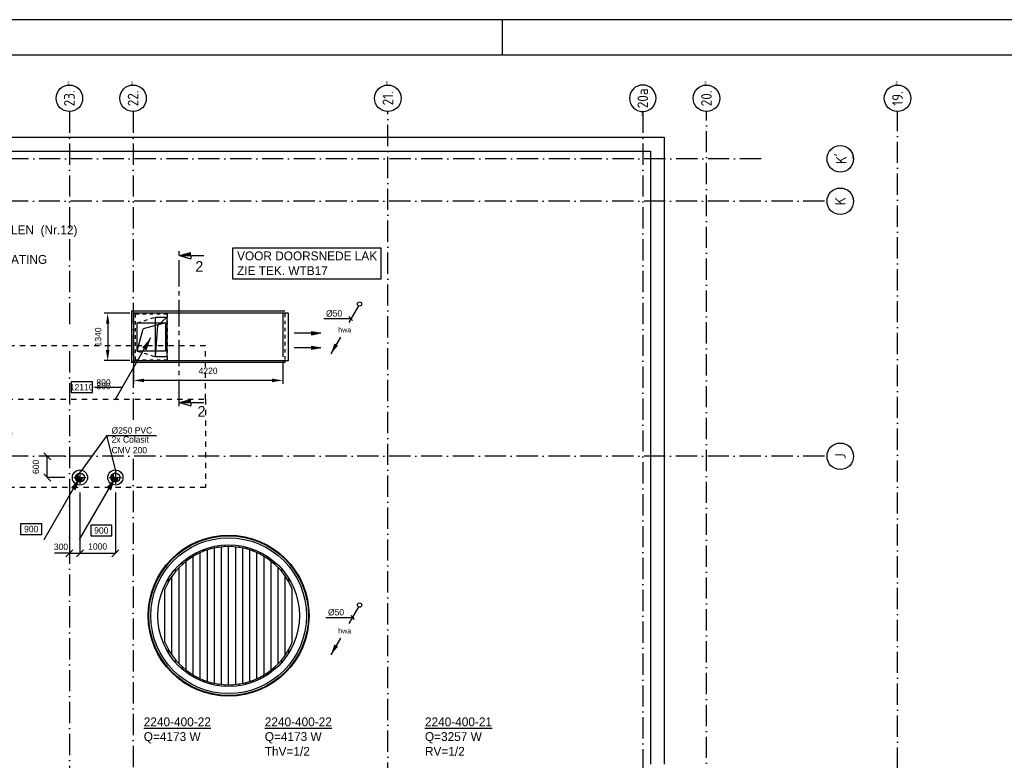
# Model space of a CAD drawing. Extents: x -1448 to 118900, y -195097 to 442500.
# Tile 102 of 103: x 63262 to 91081, y 421589 to 442500. Entities that reach past the tile are written whole.
import ezdxf
from ezdxf.enums import TextEntityAlignment as Align

# ---------------------------------------------------------------- set-up
doc = ezdxf.new("R2010")
doc.units = 0
doc.header["$LTSCALE"] = 100
for name, pattern in [('CENTER2', [11.25, 7.5, -1.25, 1.25, -1.25]), ('CENTER4', [5, 3.125, -0.625, 0.625, -0.625]), ('DASHDOT', [9, 6, -1.5, 0, -1.5]), ('DASHED', [3, 1.5, -1.5]), ('HIDDEN', [2, 1, -1]), ('HIDDEN2', [4.7625, 3.175, -1.5875]), ('LURETOUR', [6, 4, -2])]:
    doc.linetypes.add(name, pattern=pattern)
doc.layers.get('0').update_dxf_attribs({"linetype": 'CONTINUOUS'})
doc.layers.get('DEFPOINTS').update_dxf_attribs({"linetype": 'CONTINUOUS'})
for name, color, linetype in [('00KAD025', 2, 'CONTINUOUS'), ('00KAD070', 5, 'CONTINUOUS'), ('AL$1----_ALGEMEEN', 7, 'CONTINUOUS'), ('AL$7----_STRAMIEN', 1, 'DASHDOT'), ('AL27----_DAKEN', 7, 'CONTINUOUS'), ('ALN-----_BLOCKNAAM', 2, 'CONTINUOUS'), ('BL$2----', 7, 'CONTINUOUS'), ('BL$4----', 7, 'CONTINUOUS'), ('DOORSNEDE', 1, 'CONTINUOUS'), ('OL59----_WTBINST', 7, 'CONTINUOUS'), ('WI561---', 1, 'CONTINUOUS'), ('WL521---', 4, 'CONTINUOUS'), ('WL570---', 3, 'CONTINUOUS'), ('WL570---_HARTLIJN', 1, 'CONTINUOUS'), ('WL570---_RETOUR', 3, 'CONTINUOUS'), ('WL570---_TOEVOER', 3, 'CONTINUOUS'), ('WM561---', 1, 'CONTINUOUS'), ('WM570---', 1, 'CONTINUOUS')]:
    doc.layers.add(name, color=color, linetype=linetype)
doc.styles.add('BURO-018', font='BUROFONT.shx', dxfattribs={"height": 180})
doc.styles.add('BURO-025', font='BUROFONT.shx', dxfattribs={"height": 250})
doc.styles.add('BURO-050', font='BUROFONT.shx', dxfattribs={"height": 500})
doc.styles.get("Standard").update_dxf_attribs({"font": 'ISOCP'})
doc.dimstyles.new('CEES', dxfattribs={"dimscale": 100, "dimtxt": 3, "dimasz": 3, "dimexe": 1, "dimexo": 1, "dimgap": 1.5, "dimtad": 0, "dimdec": 0, "dimzin": 0, "dimtxsty": 'BURO-018', "dimcen": -3, "dimdle": 1.25, "dimclrd": 1, "dimclre": 1, "dimclrt": 1, "dimazin": 3, "dimtfac": 0.75, "dimtdec": 0, "dimtofl": 0, "dimtmove": 0, "dimatfit": 3, "dimtvp": 1.5, "dimtolj": 1, "dimtzin": 0})
doc.dimstyles.new('STABICAD', dxfattribs={"dimscale": 100, "dimtxt": 1.8, "dimasz": 0, "dimexe": 0, "dimexo": 2.5, "dimgap": 1.5, "dimtad": 0, "dimdec": 0, "dimzin": 0, "dimtxsty": 'BURO-018', "dimtsz": 1, "dimcen": -3, "dimazin": 3, "dimtfac": 1, "dimtofl": 0, "dimtmove": 0, "dimatfit": 3, "dimtvp": 1.055556, "dimtolj": 1, "dimtzin": 0})

# ---------------------------------------------------------------- blocks, each defined once
blk = doc.blocks.new('A0-HOR')
at = {"layer": '00KAD025', "linetype": 'CONTINUOUS'}
for p, q in [((1189, 841), (0, 841)), ((769, 831), (769, 841))]:
    blk.add_line(p, q, dxfattribs=at)
at = {"layer": '00KAD070', "linetype": 'CONTINUOUS'}
blk.add_line((1179, 831), (10, 831), dxfattribs=at)
blk = doc.blocks.new('1011')
at = {"layer": 'AL$7----_STRAMIEN', "color": 7, "linetype": 'CONTINUOUS'}
blk.add_circle((-750, 0), 750, dxfattribs=at)
at = {"layer": 'ALN-----_BLOCKNAAM', "linetype": 'CONTINUOUS'}
blk.add_text('1011', height=100, dxfattribs=at).set_placement((0, 0))
blk = doc.blocks.new('1010')
at = {"layer": 'AL$7----_STRAMIEN', "color": 7, "linetype": 'CONTINUOUS'}
blk.add_circle((0, 750), 750, dxfattribs=at)
at = {"layer": 'ALN-----_BLOCKNAAM', "linetype": 'CONTINUOUS'}
blk.add_text('1010', height=100, dxfattribs=at).set_placement((0, 0))
blk = doc.blocks.new('LU-1-KI2')
at = {"color": 0, "linetype": 'CONTINUOUS'}
blk.add_circle((0, 0), 0.5, dxfattribs=at)
for centre, start, end in [((0.1, 0.01), 122.9221, 266.9628), ((0.19, 0.04), 151.6522, 263.7819), ((0.28, 0.08), 174.6069, 260.2716), ((0.35, 0.15), 192.3501, 256.1233), ((0.42, 0.22), 206.1028, 250.6419)]:
    blk.add_arc(centre, 0.5, start, end, dxfattribs=at)
at = {"layer": 'WL570---_HARTLIJN', "linetype": 'CENTER4'}
for p, q in [((-0.7, 0), (0.7, 0)), ((0, 0.7), (0, -0.7))]:
    blk.add_line(p, q, dxfattribs=at)
at = {"layer": 'WL570---_HARTLIJN', "color": 0, "linetype": 'CONTINUOUS'}
for centre, start, end in [((0, 0.25), 90, 270), ((0, -0.25), 270, 90)]:
    blk.add_arc(centre, 0.25, start, end, dxfattribs=at)
blk = doc.blocks.new('*D23')
at = {"layer": 'DEFPOINTS', "color": 0}
for p in [(64040, 430173), (64790, 430173), (64790, 429573)]:
    blk.add_point(p, dxfattribs=at)
at = {"layer": 'WM561---', "color": 0}
for p, q in [((64140, 430073), (63940, 430273)), ((64540, 430173), (64040, 430173)), ((64040, 429573), (64040, 430173)), ((64140, 429473), (63940, 429673)), ((64540, 429573), (64040, 429573))]:
    blk.add_line(p, q, dxfattribs=at)
at = {"layer": 'WM561---', "color": 0, "insert": (63721, 429873), "char_height": 180, "attachment_point": 5, "rotation": 90, "style": 'BURO-018'}
blk.add_mtext('\\A1;600', dxfattribs=at)
blk = doc.blocks.new('*D24')
at = {"layer": 'DEFPOINTS', "color": 0}
for p in [(64965, 429398), (65965, 429398), (65965, 427436)]:
    blk.add_point(p, dxfattribs=at)
at = {"layer": 'WM561---', "color": 0}
for p, q in [((64965, 429148), (64965, 427436)), ((65965, 429148), (65965, 427436)), ((64865, 427336), (65065, 427536)), ((64965, 427436), (65965, 427436)), ((65865, 427336), (66065, 427536))]:
    blk.add_line(p, q, dxfattribs=at)
at = {"layer": 'WM561---', "color": 0, "insert": (65465, 427626), "char_height": 180, "attachment_point": 5, "style": 'BURO-018'}
blk.add_mtext('\\A1;1000', dxfattribs=at)
blk = doc.blocks.new('*D25')
at = {"layer": 'DEFPOINTS', "color": 0}
for p in [(64665, 429398), (64965, 429398), (64965, 427436)]:
    blk.add_point(p, dxfattribs=at)
at = {"layer": 'WM561---', "color": 0}
for p, q in [((64665, 429148), (64665, 427436)), ((64965, 429148), (64965, 427436)), ((64565, 427336), (64765, 427536)), ((64665, 427436), (64965, 427436)), ((64865, 427336), (65065, 427536))]:
    blk.add_line(p, q, dxfattribs=at)
at = {"layer": 'WM561---', "color": 0, "insert": (64429, 427617), "char_height": 180, "attachment_point": 5, "style": 'BURO-018'}
blk.add_mtext('\\A1;300', dxfattribs=at)
blk = doc.blocks.new('LU-PIJL1')
at = {"color": 0, "linetype": 'CONTINUOUS'}
blk.add_line((0, 0), (10.12, 17.54), dxfattribs=at)
blk.add_lwpolyline([(10.12, 17.54, 0, 1.5, 0), (8.25, 14.29, 1.5, 1.5, 0)], format="xyseb", dxfattribs=at)
blk = doc.blocks.new('LU-ORND')
at = {"color": 0, "linetype": 'CONTINUOUS'}
for p, q in [((-3, 1.5), (-3, -1.5)), ((3, 1.5), (-3, 1.5)), ((3, -1.5), (3, 1.5)), ((-3, -1.5), (3, -1.5))]:
    blk.add_line(p, q, dxfattribs=at)
blk = doc.blocks.new('LDV2')
at = {"color": 0, "linetype": 'CONTINUOUS'}
for p, q in [((-0.25, -0.43), (-2.5, -4.33)), ((-4.5, -7.79), (-6.75, -11.69))]:
    blk.add_line(p, q, dxfattribs=at)
blk.add_lwpolyline([(-6.75, -11.69, 0, 1, 0), (-5.5, -9.53, 1, 1, 0)], format="xyseb", dxfattribs=at)
blk.add_circle((0, 0), 0.5, dxfattribs=at)
at = {"color": 0, "linetype": 'CONTINUOUS', "style": 'BURO-018'}
blk.add_attdef('LD_TEXT1', text='', height=1.8, dxfattribs=at).set_placement((-3.5, -6.06), align=Align.MIDDLE)
blk = doc.blocks.new('CVRINFO2')
at = {"color": 0, "linetype": 'CONTINUOUS', "style": 'BURO-025'}
for tag, p in [('CV_TEXT125', (0, 0)), ('CV_TEXT225', (0, -4.17)), ('CV_TEXT325', (0, -8.33)), ('CV_TEXT425', (0, -12.5))]:
    blk.add_attdef(tag, p, '', height=2.5, dxfattribs=at)
blk = doc.blocks.new('LU-2-KUZ')
at = {"color": 0, "linetype": 'HIDDEN2'}
for p, q in [((-0.5, 0.5), (0.5, 0.5)), ((-0.5, -0.5), (-0.5, 0.5)), ((0.5, 0.5), (-0.289, 0.289)), ((0.5, 0.5), (0.5, -0.5)), ((-0.5, -0.5), (-0.289, 0.289)), ((0.5, -0.5), (-0.5, -0.5))]:
    blk.add_line(p, q, dxfattribs=at)
blk = doc.blocks.new('LU-PIJL7')
at = {"color": 0, "linetype": 'CONTINUOUS'}
for p, q in [((0, 0), (-15, 0)), ((-5, -1), (-5, 1)), ((-5, 1), (0, 0)), ((0, 0), (-5, -1))]:
    blk.add_line(p, q, dxfattribs=at)
blk.add_solid([(-5, 1), (-5, -1), (0, 0)], dxfattribs=at)
blk = doc.blocks.new('*D222')
at = {"color": 1, "linetype": 'BYBLOCK'}
for p, q in [((66475, 432864), (66475, 432215)), ((70695, 432879), (70695, 432215)), ((70395, 432315), (66775, 432315))]:
    blk.add_line(p, q, dxfattribs=at)
for points in [[(66775, 432365), (66775, 432265), (66475, 432315)], [(70395, 432365), (70395, 432265), (70695, 432315)]]:
    blk.add_solid(points, dxfattribs=at)
at = {"layer": 'DEFPOINTS', "color": 0, "linetype": 'BYBLOCK'}
for p in [(66475, 432964), (70695, 432979), (66475, 432315)]:
    blk.add_point(p, dxfattribs=at)
at = {"color": 1, "linetype": 'BYBLOCK', "insert": (68585, 432585), "char_height": 180, "attachment_point": 5, "style": 'BURO-018'}
blk.add_mtext('\\A1;4220', dxfattribs=at)
blk = doc.blocks.new('*D223')
at = {"color": 1, "linetype": 'BYBLOCK'}
for p, q in [((66375, 434213), (65648, 434213)), ((65748, 433913), (65748, 433173)), ((66375, 432873), (65648, 432873))]:
    blk.add_line(p, q, dxfattribs=at)
for points in [[(65698, 433913), (65798, 433913), (65748, 434213)], [(65698, 433173), (65798, 433173), (65748, 432873)]]:
    blk.add_solid(points, dxfattribs=at)
at = {"layer": 'DEFPOINTS', "color": 0, "linetype": 'BYBLOCK'}
for p in [(66475, 434213), (65748, 432873), (66475, 432873)]:
    blk.add_point(p, dxfattribs=at)
at = {"color": 1, "linetype": 'BYBLOCK', "insert": (65478, 433543), "char_height": 180, "attachment_point": 5, "rotation": 90, "style": 'BURO-018'}
blk.add_mtext('\\A1;1340', dxfattribs=at)

msp = doc.modelspace()

# ---------------------------------------------------------------- linework, layer by layer
at = {"layer": 'AL$1----_ALGEMEEN', "color": 8}
for points in [[(68665.4, 427557.5), (68665.4, 427609.2)], [(68765.4, 423764.2), (68765.4, 427581.3)], [(68865.4, 427599.5), (68865.4, 427650.1)], [(68965.4, 423733), (68965.4, 427612.4)], [(69065.4, 427620.2), (69065.4, 427670.2)], [(69165.4, 423722.7), (69165.4, 427622.7)], [(69265.4, 427620.2), (69265.4, 427670.2)], [(69365.4, 423733), (69365.4, 427612.4)], [(69465.4, 427599.5), (69465.4, 427650.1)], [(69565.4, 423764.2), (69565.4, 427581.3)], [(69665.4, 427557.5), (69665.4, 427609.2)], [(68065.4, 427282.9), (68065.4, 427343.1)], [(68165.4, 423998.7), (68165.4, 427346.8)], [(68265.4, 427402.6), (68265.4, 427458.8)], [(68365.4, 423894.4), (68365.4, 427451.1)], [(68465.4, 427492.8), (68465.4, 427546.2)], [(68565.4, 423817.3), (68565.4, 427528.1)], [(69765.4, 423817.3), (69765.4, 427528.1)], [(69865.4, 427492.8), (69865.4, 427546.2)], [(69965.4, 423894.4), (69965.4, 427451.1)], [(70065.4, 427402.6), (70065.4, 427458.8)], [(70165.4, 423998.7), (70165.4, 427346.8)], [(70265.4, 427282.9), (70265.4, 427343.1)], [(67765.4, 424315.3), (67765.4, 427030.1)], [(67865.4, 427126.2), (67865.4, 427192.6)], [(67965.4, 424135.7), (67965.4, 427209.8)], [(70365.4, 424135.7), (70365.4, 427209.8)], [(70465.4, 427126.2), (70465.4, 427192.6)], [(70565.4, 424315.3), (70565.4, 427030.1)], [(67565.4, 424558.1), (67565.4, 426787.4)], [(67665.4, 426918.7), (67665.4, 426995.6)], [(70665.4, 426918.7), (70665.4, 426995.6)], [(70765.4, 424558.1), (70765.4, 426787.4)], [(67465.4, 426628), (67465.4, 426726.3)], [(70865.4, 426628), (70865.4, 426726.3)], [(67365.4, 424922.7), (67365.4, 426422.7)], [(70965.4, 424922.7), (70965.4, 426422.7)], [(67465.4, 424619.2), (67465.4, 424717.5)], [(70865.4, 424619.2), (70865.4, 424717.5)], [(67665.4, 424349.9), (67665.4, 424426.7)], [(70665.4, 424349.9), (70665.4, 424426.7)], [(67865.4, 424152.9), (67865.4, 424219.3)], [(68065.4, 424002.4), (68065.4, 424062.6)], [(70265.4, 424002.4), (70265.4, 424062.6)], [(70465.4, 424152.9), (70465.4, 424219.3)], [(68265.4, 423886.7), (68265.4, 423942.8)], [(68465.4, 423799.2), (68465.4, 423852.7)], [(68665.4, 423736.2), (68665.4, 423787.9)], [(68865.4, 423695.4), (68865.4, 423745.9)], [(69065.4, 423675.2), (69065.4, 423725.3)], [(69265.4, 423675.2), (69265.4, 423725.3)], [(69465.4, 423695.4), (69465.4, 423745.9)], [(69665.4, 423736.2), (69665.4, 423787.9)], [(69865.4, 423799.2), (69865.4, 423852.7)], [(70065.4, 423886.7), (70065.4, 423942.8)]]:
    msp.add_lwpolyline(points, dxfattribs=at)
for radius in [2272.6, 2255.1, 2200, 2000]:
    msp.add_circle((69165.4, 425672.7), radius, dxfattribs=at)
for start, end in [(22.61986, 157.38014), (202.61986, 337.38014)]:
    msp.add_arc((69165.4, 425672.7), 1950, start, end, dxfattribs=at)
at = {"layer": 'AL$7----_STRAMIEN', "color": 1}
for p, q in [((73665.4, 402024.4), (73665.4, 439905.7)), ((82665.4, 371249), (82665.4, 439905.7)), ((84210.1, 438572.7), (2451.1, 438572.7))]:
    msp.add_line(p, q, dxfattribs=at)
for points in [[(64665.4, 439905.7), (64665.4, 433855.8)], [(66465.4, 439905.7), (66465.4, 431142.5)], [(80865.4, 439905.7), (80865.4, 421172.7)], [(88065.4, 403352.1), (88065.4, 439905.7)], [(86002.7, 437372.7), (2467.7, 437372.7)], [(64665.4, 433137.4), (64665.4, 402583.9)], [(86002.7, 430172.7), (11131, 430172.7)], [(66465.4, 430097.3), (66465.4, 402583.9)]]:
    msp.add_lwpolyline(points, dxfattribs=at)
at = {"layer": 'AL27----_DAKEN', "color": 8}
for p, q in [((47855.4, 439182.7), (81475.4, 439182.7)), ((81475.4, 439182.7), (81475.4, 421482.7)), ((48245.4, 438792.7), (81085.4, 438792.7)), ((81085.4, 438792.7), (81085.4, 421482.7))]:
    msp.add_line(p, q, dxfattribs=at)
at = {"layer": 'BL$2----', "color": 1}
for p, q in [((69286.4, 435176.1), (69286.4, 436059.1)), ((69286.4, 436059.1), (73467.8, 436059.1)), ((73467.8, 436059.1), (73467.8, 435176.1)), ((73467.8, 435176.1), (69286.4, 435176.1))]:
    msp.add_line(p, q, dxfattribs=at)
at = {"layer": 'DOORSNEDE', "color": 220, "linetype": 'CENTER2'}
msp.add_line((67765.6, 431589.5), (67765.6, 435974.4), dxfattribs=at)
at = {"layer": 'DOORSNEDE', "color": 220}
for p, q in [((67774.7, 435840.4), (68099.8, 435930.7)), ((67774.7, 435840.4), (68461, 435840.4)), ((67774.7, 435840.4), (68099.8, 435750.2)), ((68100.8, 435846.6), (68100.8, 435753.1)), ((67774.7, 431690.1), (68099.8, 431780.4)), ((67774.7, 431690.1), (68099.8, 431599.8)), ((67774.7, 431690.1), (68461, 431690.1)), ((68100.8, 431696.2), (68100.8, 431602.8))]:
    msp.add_line(p, q, dxfattribs=at)
for points in [[(68099.8, 435930.7), (68099.8, 435840.4), (67774.7, 435840.4)], [(68099.8, 431780.4), (68099.8, 431690.1), (67774.7, 431690.1)]]:
    msp.add_solid(points, dxfattribs=at)
at = {"layer": 'OL59----_WTBINST', "color": 8, "linetype": 'DASHED'}
for p, q in [((68515.4, 433287.3), (60815.4, 433287.3)), ((68515.4, 431787.3), (68515.4, 433287.3)), ((60815.4, 431787.3), (68515.4, 431787.3)), ((60815.4, 431787.3), (68515.4, 431787.3)), ((68515.4, 431787.3), (68515.4, 429287.3)), ((68515.4, 429287.3), (60815.4, 429287.3))]:
    msp.add_line(p, q, dxfattribs=at)
at = {"layer": 'WL570---'}
for p, q in [((70750.4, 434267.7), (66420.4, 434267.7)), ((70850.4, 434212.7), (66475.4, 434212.7)), ((70850.4, 432872.7), (66475.4, 432872.7)), ((70750.4, 432817.7), (66420.4, 432817.7))]:
    msp.add_line(p, q, dxfattribs=at)
at = {"layer": 'WL570---_HARTLIJN', "color": 1, "linetype": 'CONTINUOUS'}
for p, q in [((72650, 434054.7), (71856.5, 434054.7)), ((72563.2, 434116.7), (72662.4, 434005.1)), ((72617.8, 425677.2), (72717, 425565.7)), ((72704.6, 425615.3), (71911.1, 425615.3))]:
    msp.add_line(p, q, dxfattribs=at)
at = {"layer": 'WL570---_TOEVOER'}
for p, q in [((66420.4, 434267.7), (66420.4, 432817.7)), ((66475.4, 434212.7), (66475.4, 432872.7)), ((70695.4, 434212.7), (70695.4, 432979)), ((70850.4, 434212.7), (70850.4, 432872.7)), ((70750.4, 432874.9), (70750.4, 432817.7))]:
    msp.add_line(p, q, dxfattribs=at)
at = {"layer": 'WL570---_TOEVOER', "color": 2, "linetype": 'HIDDEN'}
for p, q in [((66535.4, 432892.7), (66535.4, 434192.7)), ((66535.4, 434192.7), (67435.4, 434192.7)), ((67435.4, 432892.7), (67435.4, 434192.7)), ((66535.4, 432892.7), (67435.4, 432892.7))]:
    msp.add_line(p, q, dxfattribs=at)
at = {"layer": 'WL570---_TOEVOER', "color": 1, "linetype": 'HIDDEN'}
for p, q in [((66585.4, 433942.7), (67101.2, 434102.7)), ((70750.4, 434202.3), (70750.4, 432878.2)), ((66585.4, 433142.7), (67101.2, 432982.7))]:
    msp.add_line(p, q, dxfattribs=at)
at = {"layer": 'WL570---_TOEVOER'}
for centre in [(64965.4, 429572.7), (65965.4, 429572.7)]:
    msp.add_circle(centre, 214.3, dxfattribs=at)
at = {"layer": 'WM561---'}
msp.add_line((64715.4, 427435.9), (64242.7, 427435.9), dxfattribs=at)
at = {"layer": 'WM570---', "linetype": 'CONTINUOUS'}
msp.add_line((66177.7, 432117.2), (65377.7, 432117.2), dxfattribs=at)
at = {"layer": 'WM570---'}
for p, q in [((65720.7, 430763.7), (64978.7, 429731.1)), ((65991.6, 429727.9), (65720.7, 430763.7)), ((65720.7, 430763.7), (67130.1, 430763.7))]:
    msp.add_line(p, q, dxfattribs=at)

# ---------------------------------------------------------------- block references
at = {"layer": 'AL$7----_STRAMIEN'}
ref = msp.add_blockref('1011', (64665.4, 440655.7), dxfattribs=dict(at, xscale=0.5, yscale=0.5, zscale=0.5, rotation=90))
ref.add_attrib('STR-NAAM', '23.', dxfattribs={"color": 3, "linetype": 'CONTINUOUS', "height": 300, "rotation": 90}).set_placement((64665.4, 440280.7), align=Align.MIDDLE)
ref = msp.add_blockref('1011', (66465.4, 440655.7), dxfattribs=dict(at, xscale=0.5, yscale=0.5, zscale=0.5, rotation=90))
ref.add_attrib('STR-NAAM', '22.', dxfattribs={"color": 3, "linetype": 'CONTINUOUS', "height": 300, "rotation": 90}).set_placement((66465.4, 440280.7), align=Align.MIDDLE)
ref = msp.add_blockref('1011', (73665.4, 440655.7), dxfattribs=dict(at, xscale=0.5, yscale=0.5, zscale=0.5, rotation=90))
ref.add_attrib('STR-NAAM', '21.', dxfattribs={"color": 3, "linetype": 'CONTINUOUS', "height": 300, "rotation": 90}).set_placement((73665.4, 440280.7), align=Align.MIDDLE)
ref = msp.add_blockref('1011', (80865.4, 439905.7), dxfattribs=dict(at, xscale=-0.5, yscale=0.5, zscale=0.5, rotation=90))
ref.add_attrib('STR-NAAM', '20a', dxfattribs={"color": 3, "linetype": 'CONTINUOUS', "height": 300, "rotation": 90}).set_placement((80865.4, 440280.7), align=Align.MIDDLE)
ref = msp.add_blockref('1011', (82665.4, 440655.7), dxfattribs=dict(at, xscale=0.5, yscale=0.5, zscale=0.5, rotation=90))
ref.add_attrib('STR-NAAM', '20.', dxfattribs={"color": 3, "linetype": 'CONTINUOUS', "height": 300, "rotation": 90}).set_placement((82665.4, 440280.7), align=Align.MIDDLE)
ref = msp.add_blockref('1011', (88065.4, 440655.7), dxfattribs=dict(at, xscale=0.5, yscale=0.5, zscale=0.5, rotation=90))
ref.add_attrib('STR-NAAM', '19.', dxfattribs={"color": 3, "linetype": 'CONTINUOUS', "height": 300, "rotation": 90}).set_placement((88065.4, 440280.7), align=Align.MIDDLE)
ref = msp.add_blockref('1010', (86822.5, 438572.7), dxfattribs=dict(at, xscale=0.5, yscale=0.5, zscale=0.5, rotation=90))
ref.add_attrib('STR-NAAM', "K'", dxfattribs={"color": 3, "linetype": 'CONTINUOUS', "height": 300, "rotation": 90}).set_placement((86447.5, 438572.7), align=Align.MIDDLE)
ref = msp.add_blockref('1010', (86822.5, 437372.7), dxfattribs=dict(at, xscale=0.5, yscale=0.5, zscale=0.5, rotation=90))
ref.add_attrib('STR-NAAM', 'K', dxfattribs={"color": 3, "linetype": 'CONTINUOUS', "height": 300, "rotation": 90}).set_placement((86447.5, 437372.7), align=Align.MIDDLE)
ref = msp.add_blockref('1010', (86822.5, 430172.7), dxfattribs=dict(at, xscale=0.5, yscale=0.5, zscale=0.5, rotation=90))
ref.add_attrib('STR-NAAM', 'J', dxfattribs={"color": 3, "linetype": 'CONTINUOUS', "height": 300, "rotation": 90}).set_placement((86447.5, 430172.7), align=Align.MIDDLE)
at = {"layer": 'BL$2----', "xscale": 100, "yscale": 100, "zscale": 100}
msp.add_blockref('A0-HOR', (0, 358400.2), dxfattribs=at)
at = {"layer": 'WI561---'}
ref = msp.add_blockref('CVRINFO2', (66767.5, 422549.9), dxfattribs=dict(at, xscale=100, yscale=100, zscale=100))
ref.add_attrib('CV_TEXT125', '%%u2240-400-22', (66767.5, 422549.9), dxfattribs={"layer": '0', "color": 2, "linetype": 'CONTINUOUS', "height": 250, "style": 'BURO-025'})
ref.add_attrib('CV_TEXT225', 'Q=4173 W', (66767.5, 422133.3), dxfattribs={"layer": '0', "color": 2, "linetype": 'CONTINUOUS', "height": 250, "style": 'BURO-025'})
ref = msp.add_blockref('CVRINFO2', (70186.9, 422549.9), dxfattribs=dict(at, xscale=100, yscale=100, zscale=100))
ref.add_attrib('CV_TEXT125', '%%u2240-400-22', (70186.9, 422549.9), dxfattribs={"layer": '0', "color": 2, "linetype": 'CONTINUOUS', "height": 250, "style": 'BURO-025'})
ref.add_attrib('CV_TEXT225', 'Q=4173 W', (70186.9, 422133.3), dxfattribs={"layer": '0', "color": 2, "linetype": 'CONTINUOUS', "height": 250, "style": 'BURO-025'})
ref.add_attrib('CV_TEXT325', 'ThV=1/2', (70186.9, 421716.6), dxfattribs={"layer": '0', "color": 2, "linetype": 'CONTINUOUS', "height": 250, "style": 'BURO-025'})
ref = msp.add_blockref('CVRINFO2', (74712.4, 422549.9), dxfattribs=dict(at, xscale=100, yscale=100, zscale=100))
ref.add_attrib('CV_TEXT125', '%%u2240-400-21', (74712.4, 422549.9), dxfattribs={"layer": '0', "color": 2, "linetype": 'CONTINUOUS', "height": 250, "style": 'BURO-025'})
ref.add_attrib('CV_TEXT225', 'Q=3257 W', (74712.4, 422133.3), dxfattribs={"layer": '0', "color": 2, "linetype": 'CONTINUOUS', "height": 250, "style": 'BURO-025'})
ref.add_attrib('CV_TEXT325', 'RV=1/2', (74712.4, 421716.6), dxfattribs={"layer": '0', "color": 2, "linetype": 'CONTINUOUS', "height": 250, "style": 'BURO-025'})
at = {"layer": 'WL521---', "color": 2}
ref = msp.add_blockref('LDV2', (72865.4, 434472.7), dxfattribs=dict(at, xscale=120, yscale=120, zscale=120))
ref.add_attrib('LD_TEXT1', 'hwa', dxfattribs={"layer": '0', "color": 1, "linetype": 'CONTINUOUS', "height": 144, "style": 'BURO-018'}).set_placement((72445.4, 433745.3), align=Align.MIDDLE)
ref = msp.add_blockref('LDV2', (72865.4, 425972.7), dxfattribs=dict(at, xscale=120, yscale=120, zscale=120))
ref.add_attrib('LD_TEXT1', 'hwa', dxfattribs={"layer": '0', "color": 1, "linetype": 'CONTINUOUS', "height": 144, "style": 'BURO-018'}).set_placement((72445.4, 425245.3), align=Align.MIDDLE)
at = {"layer": 'WL570---_HARTLIJN', "color": 1, "linetype": 'CONTINUOUS', "xscale": 50, "yscale": 50, "zscale": 50}
for p in [(71770.8, 433647), (71770.8, 433236.9)]:
    msp.add_blockref('LU-PIJL7', p, dxfattribs=at)
at = {"layer": 'WL570---_RETOUR', "xscale": 100, "yscale": 100, "zscale": 100}
msp.add_blockref('LU-PIJL1', (65958.8, 431771.2), dxfattribs=at)
at = {"layer": 'WL570---_RETOUR', "linetype": 'LURETOUR', "xscale": 250, "yscale": 250, "zscale": 250}
for p in [(64965.4, 429572.7), (65965.4, 429572.7)]:
    msp.add_blockref('LU-1-KI2', p, dxfattribs=at)
at = {"layer": 'WL570---_TOEVOER', "color": 7, "linetype": 'CONTINUOUS', "xscale": 320, "yscale": 1120}
msp.add_blockref('LU-2-KUZ', (67260.4, 433542.7), dxfattribs=at)
at = {"layer": 'WL570---_TOEVOER', "color": 1, "linetype": 'HIDDEN', "xscale": 800, "yscale": 800}
msp.add_blockref('LU-2-KUZ', (66985.4, 433542.7), dxfattribs=at)
at = {"layer": 'WL570---_TOEVOER', "xscale": 100, "yscale": 100, "zscale": 100}
for p in [(63952.9, 427819), (64952.9, 427819)]:
    msp.add_blockref('LU-PIJL1', p, dxfattribs=at)
at = {"layer": 'WM570---'}
ref = msp.add_blockref('LU-ORND', (65014.9, 432126.4), dxfattribs=dict(at, xscale=100, yscale=100, zscale=100))
ref.add_attrib('LU_TEXT1', '12110', dxfattribs={"layer": '0', "color": 1, "linetype": 'CONTINUOUS', "height": 180, "style": 'BURO-018'}).set_placement((65014.9, 432126.4), align=Align.MIDDLE)
ref = msp.add_blockref('LU-ORND', (63587.7, 428119.2), dxfattribs=dict(at, xscale=100, yscale=100, zscale=100))
ref.add_attrib('LU_TEXT1', '900', dxfattribs={"layer": '0', "color": 1, "linetype": 'CONTINUOUS', "height": 180, "style": 'BURO-018'}).set_placement((63587.7, 428119.2), align=Align.MIDDLE)
ref = msp.add_blockref('LU-ORND', (65569.5, 428079.2), dxfattribs=dict(at, xscale=100, yscale=100, zscale=100))
ref.add_attrib('LU_TEXT1', '900', dxfattribs={"layer": '0', "color": 1, "linetype": 'CONTINUOUS', "height": 180, "style": 'BURO-018'}).set_placement((65569.5, 428079.2), align=Align.MIDDLE)

# ---------------------------------------------------------------- texts
at = {"layer": 'BL$2----', "color": 2, "style": 'BURO-025'}
for s, p in [('VOOR DOORSNEDE LAK', (69404.2, 435705.9)), ('ZIE TEK. WTB17', (69404.2, 435289.2))]:
    msp.add_text(s, height=250, dxfattribs=at).set_placement(p)
at = {"layer": 'BL$2----', "color": 1, "style": 'BURO-018'}
for s, p in [('2x Colasit', (65858.8, 430557.1)), ('CMV 200', (65858.8, 430257.1))]:
    msp.add_text(s, height=180, dxfattribs=at).set_placement(p)
at = {"layer": 'BL$4----', "color": 8}
msp.add_text('installaties', height=300, dxfattribs=at).set_placement((61281, 430756.7))
at = {"layer": 'DOORSNEDE', "color": 2, "style": 'BURO-050'}
for p in [(68226, 435383.7), (68288.9, 431290.8)]:
    msp.add_text('2', height=300, dxfattribs=at).set_placement(p)
at = {"layer": 'WL570---_HARTLIJN', "color": 1, "linetype": 'CENTER4', "style": 'BURO-018'}
for p in [(71918.5, 434118.8), (71973.1, 425679.3)]:
    msp.add_text('%%c50', height=180, dxfattribs=at).set_placement(p)
at = {"layer": 'WL570---_RETOUR', "color": 2, "style": 'BURO-025'}
for s, p in [('LAK PRAKTIJKLOKALEN  (Nr.12)', (59802.8, 436439.6)), ('FABR. HOLLAND HEATING', (59802.8, 435606.3))]:
    msp.add_text(s, height=250, dxfattribs=at).set_placement(p)
at = {"layer": 'WM570---', "linetype": 'CONTINUOUS', "style": 'BURO-018'}
for p in [(65631.1, 432167.2), (65631.1, 432067.2)]:
    msp.add_text('800', height=180, dxfattribs=at).set_placement(p, align=Align.CENTER)
at = {"layer": 'WM570---', "color": 1, "style": 'BURO-018'}
msp.add_text('%%c250 PVC', height=180, dxfattribs=at).set_placement((65856.3, 430813.8))

# ---------------------------------------------------------------- dimensions: what is measured, and where the dimension line sits
at = {"layer": 'WL570---_TOEVOER'}
for base, p1, p2, angle, picture, middle in [((65747.9, 432872.7), (66475.4, 434212.7), (66475.4, 432872.7), 270, '*D223', (65477.8, 433542.7)), ((66475.4, 432315), (70695.4, 432979), (66475.4, 432963.9), 180, '*D222', (68585.4, 432585.1))]:
    dim = msp.add_linear_dim(base=base, p1=p1, p2=p2, angle=angle, dimstyle='CEES', dxfattribs=at)
    dim.commit()
    dim.dimension.update_dxf_attribs({"geometry": picture, "text_midpoint": middle})
at = {"layer": 'WM561---'}
dim = msp.add_linear_dim(base=(64040.4, 430172.7), p1=(64790.4, 429572.7), p2=(64790.4, 430172.7), angle=90, dimstyle='STABICAD', override={"dimdec": 0}, dxfattribs=at)
dim.commit()
dim.dimension.update_dxf_attribs({"geometry": '*D23', "text_midpoint": (63720.8, 429872.7)})
dim = msp.add_linear_dim(base=(64965.4, 427435.9), p1=(64665.4, 429397.7), p2=(64965.4, 429397.7), dimstyle='STABICAD', override={"dimdec": 0}, dxfattribs=at)
dim.commit()
dim.dimension.update_dxf_attribs({"geometry": '*D25', "text_midpoint": (64428.6, 427616.8), "dimtype": 160})
dim = msp.add_linear_dim(base=(65965.4, 427435.9), p1=(64965.4, 429397.7), p2=(65965.4, 429397.7), dimstyle='STABICAD', override={"dimdec": 0}, dxfattribs=at)
dim.commit()
dim.dimension.update_dxf_attribs({"geometry": '*D24', "text_midpoint": (65465.4, 427626)})

doc.saveas('drawing.dxf')
